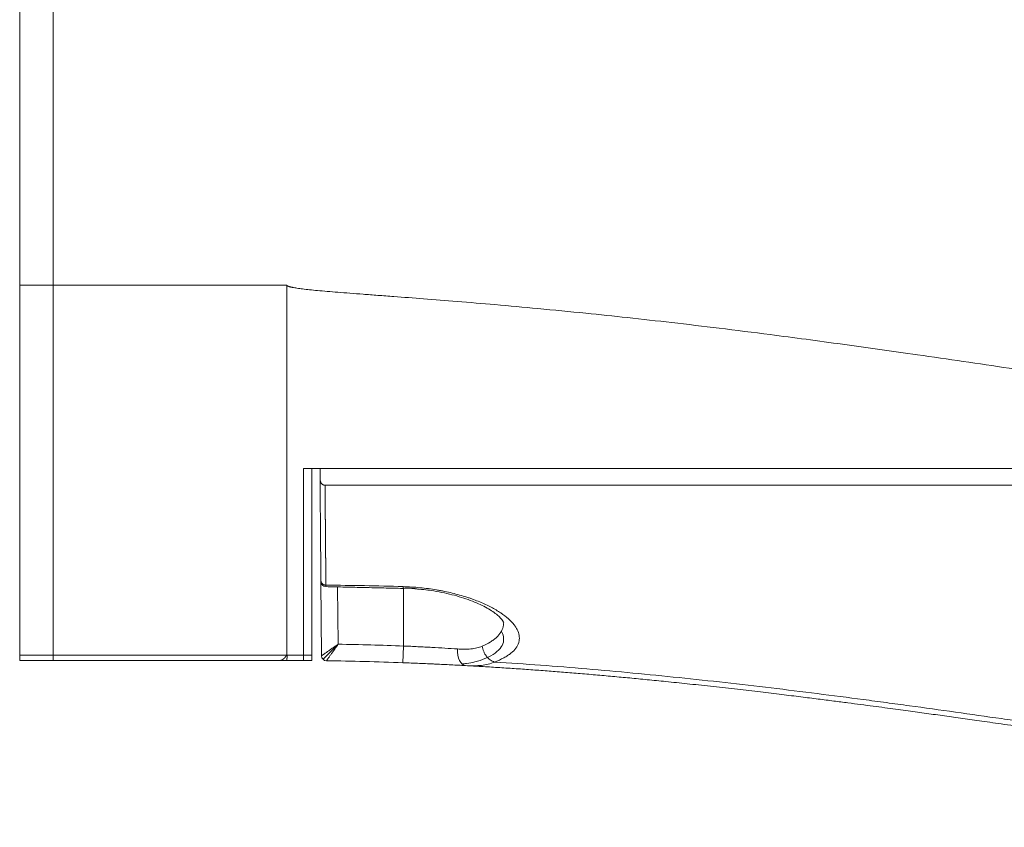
# Model space of a CAD drawing. Header units: millimetres. Extents: x 809 to 6054, y -5716 to -1261.
# Tile 62 of 94: x 5568 to 5578, y -5597 to -5589. Entities that reach past the tile are written whole.
import ezdxf

# ---------------------------------------------------------------- set-up
doc = ezdxf.new("R2010")
doc.units = ezdxf.units.MM
doc.header["$LTSCALE"] = 0.3175
doc.layers.add('1轮廓实线层', color=7, linetype='Continuous', lineweight=18)

# ---------------------------------------------------------------- blocks, each defined once
blk = doc.blocks.new('MR07S-930')
at = {"layer": '1轮廓实线层'}
for p, q in [((6772.26, -5782.736), (6772.26, -5765.114)), ((6774.26, -5782.736), (6774.26, -5765.114)), ((6772.26, -5782.736), (6774.26, -5782.736)), ((6774.26, -5782.736), (6788.26, -5782.736)), ((6790.26, -5793.736), (6790.26, -5794.416)), ((6790.349, -5804.955), (6790.31, -5800.505)), ((6790.349, -5804.955), (6790.31, -5800.505)), ((6791.313, -5800.829), (6791.343, -5804.262)), ((6795.23, -5800.889), (6795.232, -5800.809)), ((6795.26, -5804.369), (6795.26, -5800.904)), ((6790.437, -5805.164), (6791.343, -5804.262)), ((6795.223, -5805.368), (6795.26, -5804.369)), ((6772.26, -5805.236), (6772.26, -5804.921)), ((6772.26, -5804.921), (6774.26, -5804.921)), ((6772.26, -5805.236), (6774.26, -5805.236)), ((6781.234, -5805.236), (6787.839, -5805.236)), ((6789.76, -5804.924), (6789.26, -5804.924)), ((6789.76, -5805.239), (6789.26, -5805.239)), ((6789.76, -5804.924), (6789.76, -5805.239))]:
    blk.add_line(p, q, dxfattribs=at)
for centre, start, end in [((6790.61, -5800.502), 180.5, 269.60727), ((6790.649, -5804.952), 180.50007, 269.23684)]:
    blk.add_arc(centre, 0.3, start, end, dxfattribs=at)
blk.add_ellipse((6799.03, -5804.543), major_axis=(-0.055, -0.998), ratio=0.537996, start_param=4.741982, end_param=6.283185, dxfattribs=at)
for points, degree, knots in [([(6772.26, -5804.921), (6772.26, -5803.557), (6772.26, -5802.26), (6772.26, -5800.891), (6772.26, -5799.567), (6772.26, -5798.151), (6772.26, -5796.749), (6772.26, -5795.247), (6772.26, -5793.711), (6772.26, -5792.394), (6772.26, -5791.01), (6772.26, -5789.805), (6772.26, -5788.515), (6772.26, -5787.272), (6772.26, -5785.906), (6772.26, -5784.432), (6772.26, -5782.736)], 2, [0, 0, 0, 0.125, 0.125, 0.25, 0.25, 0.375, 0.375, 0.5, 0.5, 0.625, 0.625, 0.75, 0.75, 0.875, 0.875, 1, 1, 1]), ([(6788.26, -5804.921), (6788.26, -5804.894), (6788.26, -5804.84), (6788.26, -5804.758), (6788.26, -5804.677), (6788.26, -5804.596), (6788.26, -5804.515), (6788.26, -5804.434), (6788.26, -5804.353), (6788.26, -5804.272), (6788.26, -5804.191), (6788.26, -5804.111), (6788.26, -5804.03), (6788.26, -5803.949), (6788.26, -5803.868), (6788.26, -5803.788), (6788.26, -5803.707), (6788.26, -5803.626), (6788.26, -5803.546), (6788.26, -5803.465), (6788.26, -5803.385), (6788.26, -5803.304), (6788.26, -5803.224), (6788.26, -5803.143), (6788.26, -5803.063), (6788.26, -5802.983), (6788.26, -5802.902), (6788.26, -5802.822), (6788.26, -5802.742), (6788.26, -5802.662), (6788.26, -5802.581), (6788.26, -5802.501), (6788.26, -5802.421), (6788.26, -5802.341), (6788.26, -5802.261), (6788.26, -5802.181), (6788.26, -5802.101), (6788.26, -5802.021), (6788.26, -5801.941), (6788.26, -5801.861), (6788.26, -5801.781), (6788.26, -5801.701), (6788.26, -5801.621), (6788.26, -5801.541), (6788.26, -5801.461), (6788.26, -5801.381), (6788.26, -5801.301), (6788.26, -5801.221), (6788.26, -5801.141), (6788.26, -5801.061), (6788.26, -5800.982), (6788.26, -5800.902), (6788.26, -5800.822), (6788.26, -5800.742), (6788.26, -5800.662), (6788.26, -5800.582), (6788.26, -5800.503), (6788.26, -5800.423), (6788.26, -5800.343), (6788.26, -5800.263), (6788.26, -5800.183), (6788.26, -5800.103), (6788.26, -5800.024), (6788.26, -5799.944), (6788.26, -5799.864), (6788.26, -5799.784), (6788.26, -5799.704), (6788.26, -5799.624), (6788.26, -5799.545), (6788.26, -5799.465), (6788.26, -5799.385), (6788.26, -5799.305), (6788.26, -5799.225), (6788.26, -5799.145), (6788.26, -5799.065), (6788.26, -5798.985), (6788.26, -5798.905), (6788.26, -5798.825), (6788.26, -5798.745), (6788.26, -5798.665), (6788.26, -5798.585), (6788.26, -5798.505), (6788.26, -5798.425), (6788.26, -5798.345), (6788.26, -5798.265), (6788.26, -5798.184), (6788.26, -5798.104), (6788.26, -5798.024), (6788.26, -5797.944), (6788.26, -5797.863), (6788.26, -5797.783), (6788.26, -5797.702), (6788.26, -5797.622), (6788.26, -5797.542), (6788.26, -5797.461), (6788.26, -5797.38), (6788.26, -5797.3), (6788.26, -5797.219), (6788.26, -5797.139), (6788.26, -5797.058), (6788.26, -5796.977), (6788.26, -5796.896), (6788.26, -5796.815), (6788.26, -5796.734), (6788.26, -5796.653), (6788.26, -5796.572), (6788.26, -5796.491), (6788.26, -5796.41), (6788.26, -5796.329), (6788.26, -5796.247), (6788.26, -5796.166), (6788.26, -5796.085), (6788.26, -5796.003), (6788.26, -5795.922), (6788.26, -5795.84), (6788.26, -5795.758), (6788.26, -5795.677), (6788.26, -5795.595), (6788.26, -5795.513), (6788.26, -5795.431), (6788.26, -5795.349), (6788.26, -5795.267), (6788.26, -5795.184), (6788.26, -5795.102), (6788.26, -5795.02), (6788.26, -5794.937), (6788.26, -5794.855), (6788.26, -5794.772), (6788.26, -5794.689), (6788.26, -5794.606), (6788.26, -5794.524), (6788.26, -5794.441), (6788.26, -5794.357), (6788.26, -5794.272), (6788.26, -5794.185), (6788.26, -5794.095), (6788.26, -5794.006), (6788.26, -5793.915), (6788.26, -5793.825), (6788.26, -5793.735), (6788.26, -5793.644), (6788.26, -5793.553), (6788.26, -5793.461), (6788.26, -5793.37), (6788.26, -5793.278), (6788.26, -5793.186), (6788.26, -5793.094), (6788.26, -5793.001), (6788.26, -5792.908), (6788.26, -5792.815), (6788.26, -5792.721), (6788.26, -5792.628), (6788.26, -5792.534), (6788.26, -5792.439), (6788.26, -5792.345), (6788.26, -5792.25), (6788.26, -5792.154), (6788.26, -5792.059), (6788.26, -5791.963), (6788.26, -5791.867), (6788.26, -5791.771), (6788.26, -5791.674), (6788.26, -5791.577), (6788.26, -5791.479), (6788.26, -5791.382), (6788.26, -5791.284), (6788.26, -5791.185), (6788.26, -5791.087), (6788.26, -5790.988), (6788.26, -5790.888), (6788.26, -5790.789), (6788.26, -5790.689), (6788.26, -5790.588), (6788.26, -5790.488), (6788.26, -5790.387), (6788.26, -5790.285), (6788.26, -5790.183), (6788.26, -5790.081), (6788.26, -5789.979), (6788.26, -5789.876), (6788.26, -5789.773), (6788.26, -5789.669), (6788.26, -5789.565), (6788.26, -5789.461), (6788.26, -5789.356), (6788.26, -5789.251), (6788.26, -5789.145), (6788.26, -5789.039), (6788.26, -5788.933), (6788.26, -5788.826), (6788.26, -5788.719), (6788.26, -5788.611), (6788.26, -5788.503), (6788.26, -5788.395), (6788.26, -5788.286), (6788.26, -5788.177), (6788.26, -5788.067), (6788.26, -5787.957), (6788.26, -5787.846), (6788.26, -5787.735), (6788.26, -5787.624), (6788.26, -5787.512), (6788.26, -5787.399), (6788.26, -5787.287), (6788.26, -5787.173), (6788.26, -5787.059), (6788.26, -5786.945), (6788.26, -5786.83), (6788.26, -5786.715), (6788.26, -5786.599), (6788.26, -5786.483), (6788.26, -5786.366), (6788.26, -5786.249), (6788.26, -5786.131), (6788.26, -5786.012), (6788.26, -5785.894), (6788.26, -5785.774), (6788.26, -5785.654), (6788.26, -5785.534), (6788.26, -5785.413), (6788.26, -5785.291), (6788.26, -5785.169), (6788.26, -5785.046), (6788.26, -5784.923), (6788.26, -5784.799), (6788.26, -5784.675), (6788.26, -5784.55), (6788.26, -5784.424), (6788.26, -5784.298), (6788.26, -5784.171), (6788.26, -5784.044), (6788.26, -5783.916), (6788.26, -5783.787), (6788.26, -5783.658), (6788.26, -5783.528), (6788.26, -5783.398), (6788.26, -5783.267), (6788.26, -5783.135), (6788.26, -5783.003), (6788.26, -5782.869), (6788.26, -5782.78), (6788.26, -5782.736)], 3, [0, 0, 0, 0, 0.006506, 0.012988, 0.019445, 0.025878, 0.032287, 0.038671, 0.045031, 0.051366, 0.057677, 0.063963, 0.070225, 0.076462, 0.082674, 0.088863, 0.095026, 0.101165, 0.10728, 0.11337, 0.119435, 0.125476, 0.131492, 0.137484, 0.143451, 0.149393, 0.155311, 0.161205, 0.167074, 0.172918, 0.178738, 0.184533, 0.190303, 0.196049, 0.20177, 0.207467, 0.21314, 0.218787, 0.224411, 0.230009, 0.235584, 0.241133, 0.246658, 0.252159, 0.257635, 0.263087, 0.268515, 0.273918, 0.279296, 0.28465, 0.28998, 0.295285, 0.300566, 0.305823, 0.311055, 0.316264, 0.321448, 0.326607, 0.331743, 0.336854, 0.341941, 0.347004, 0.352043, 0.357058, 0.362049, 0.367015, 0.371958, 0.376877, 0.381772, 0.386643, 0.39149, 0.396314, 0.401114, 0.40589, 0.410642, 0.415371, 0.420076, 0.424757, 0.429415, 0.43405, 0.438661, 0.443249, 0.447813, 0.452355, 0.456873, 0.461368, 0.465839, 0.470288, 0.474714, 0.479117, 0.483497, 0.487854, 0.492188, 0.4965, 0.500789, 0.505056, 0.5093, 0.513522, 0.517721, 0.521899, 0.526054, 0.530186, 0.534297, 0.538386, 0.542453, 0.546499, 0.550522, 0.554524, 0.558505, 0.562464, 0.566402, 0.570318, 0.574214, 0.578088, 0.581941, 0.585774, 0.589585, 0.593376, 0.597147, 0.600897, 0.604627, 0.608336, 0.612026, 0.615695, 0.619345, 0.622975, 0.626585, 0.630176, 0.633747, 0.637299, 0.640832, 0.644346, 0.647842, 0.651318, 0.655024, 0.658714, 0.662388, 0.666046, 0.669688, 0.673315, 0.676926, 0.680522, 0.684103, 0.687668, 0.691218, 0.694754, 0.698274, 0.70178, 0.705271, 0.708747, 0.71221, 0.715658, 0.719092, 0.722512, 0.725919, 0.729312, 0.732692, 0.736058, 0.739412, 0.742753, 0.746082, 0.749398, 0.752702, 0.755994, 0.759275, 0.762544, 0.765802, 0.76905, 0.772286, 0.775512, 0.778728, 0.781934, 0.785131, 0.788318, 0.791497, 0.794667, 0.797828, 0.800981, 0.804127, 0.807265, 0.810396, 0.81352, 0.816638, 0.81975, 0.822856, 0.825957, 0.829052, 0.832144, 0.83523, 0.838313, 0.841393, 0.844469, 0.847543, 0.850614, 0.853683, 0.856751, 0.859817, 0.862883, 0.865949, 0.869015, 0.872081, 0.875148, 0.878216, 0.881286, 0.884359, 0.887434, 0.890512, 0.893593, 0.896678, 0.899768, 0.902863, 0.905962, 0.909068, 0.912179, 0.915297, 0.918421, 0.921553, 0.924693, 0.927841, 0.930998, 0.934163, 0.937338, 0.940523, 0.943718, 0.946924, 0.950141, 0.95337, 0.95661, 0.959863, 0.963129, 0.966407, 0.9697, 0.973006, 0.976326, 0.979661, 0.983011, 0.986376, 0.989758, 0.993155, 0.996569, 1, 1, 1, 1]), ([(6890.26, -5792.736), (6890.26, -5792.737), (6890.259, -5792.741), (6890.258, -5792.745), (6890.257, -5792.75), (6890.255, -5792.755), (6890.254, -5792.759), (6890.252, -5792.764), (6890.249, -5792.768), (6890.247, -5792.773), (6890.244, -5792.777), (6890.241, -5792.781), (6890.238, -5792.786), (6890.235, -5792.79), (6890.231, -5792.794), (6890.221, -5792.804), (6890.201, -5792.821), (6890.167, -5792.842), (6890.125, -5792.863), (6890.075, -5792.884), (6890.016, -5792.906), (6889.926, -5792.935), (6889.797, -5792.969), (6889.623, -5793.007), (6889.421, -5793.045), (6889.19, -5793.083), (6888.931, -5793.119), (6888.644, -5793.154), (6888.216, -5793.201), (6887.623, -5793.253), (6886.838, -5793.307), (6885.945, -5793.353), (6884.94, -5793.389), (6883.815, -5793.413), (6882.561, -5793.423), (6881.058, -5793.415), (6879.282, -5793.381), (6877.204, -5793.309), (6874.894, -5793.195), (6872.603, -5793.048), (6870.373, -5792.878), (6868.258, -5792.696), (6866.038, -5792.483), (6863.725, -5792.241), (6861.329, -5791.97), (6858.861, -5791.672), (6856.444, -5791.363), (6854.084, -5791.049), (6851.787, -5790.732), (6849.433, -5790.397), (6847.03, -5790.048), (6844.598, -5789.688), (6842.122, -5789.317), (6839.58, -5788.933), (6836.953, -5788.534), (6834.264, -5788.127), (6831.539, -5787.718), (6828.799, -5787.312), (6826.215, -5786.937), (6823.803, -5786.594), (6821.579, -5786.285), (6819.391, -5785.989), (6816.927, -5785.666), (6814.245, -5785.329), (6811.394, -5784.99), (6808.733, -5784.692), (6806.057, -5784.41), (6803.412, -5784.151), (6800.837, -5783.918), (6798.552, -5783.725), (6796.532, -5783.565), (6794.95, -5783.445), (6793.746, -5783.355), (6792.865, -5783.29), (6792.065, -5783.229), (6791.344, -5783.172), (6790.702, -5783.119), (6790.137, -5783.069), (6789.649, -5783.02), (6789.236, -5782.974), (6788.898, -5782.928), (6788.68, -5782.892), (6788.56, -5782.867), (6788.512, -5782.856), (6788.468, -5782.845), (6788.429, -5782.834), (6788.393, -5782.823), (6788.362, -5782.813), (6788.334, -5782.802), (6788.315, -5782.793), (6788.302, -5782.786), (6788.294, -5782.781), (6788.287, -5782.775), (6788.281, -5782.77), (6788.275, -5782.764), (6788.27, -5782.757), (6788.266, -5782.751), (6788.263, -5782.743), (6788.261, -5782.738), (6788.26, -5782.736)], 3, [0, 0, 0, 0, 0.000047, 0.000094, 0.000142, 0.000189, 0.000236, 0.000284, 0.000332, 0.000381, 0.000431, 0.000481, 0.000533, 0.000585, 0.000638, 0.000693, 0.001012, 0.001397, 0.001854, 0.002385, 0.002993, 0.003679, 0.005149, 0.006881, 0.008881, 0.01115, 0.013693, 0.016513, 0.019612, 0.026246, 0.03389, 0.042571, 0.052336, 0.063255, 0.07542, 0.088939, 0.107127, 0.127258, 0.149634, 0.174619, 0.194275, 0.2149, 0.236576, 0.259387, 0.28276, 0.30695, 0.331943, 0.353892, 0.376447, 0.399605, 0.423304, 0.447306, 0.471353, 0.49638, 0.522349, 0.548913, 0.575759, 0.602752, 0.629775, 0.651968, 0.673832, 0.695309, 0.716421, 0.746363, 0.774198, 0.800195, 0.824531, 0.852717, 0.877763, 0.899988, 0.919633, 0.936893, 0.946293, 0.954881, 0.96268, 0.969707, 0.975972, 0.981486, 0.986258, 0.990298, 0.993614, 0.996215, 0.99673, 0.997206, 0.997644, 0.998043, 0.998404, 0.998727, 0.999014, 0.999264, 0.999355, 0.999443, 0.999528, 0.999609, 0.999689, 0.999767, 0.999845, 0.999922, 1, 1, 1, 1]), ([(6789.26, -5793.736), (6789.26, -5794.449), (6789.26, -5795.093), (6789.26, -5796.297), (6789.26, -5796.856), (6789.26, -5798.442), (6789.26, -5799.383), (6789.26, -5800.702), (6789.26, -5801.125), (6789.26, -5801.943), (6789.26, -5802.339), (6789.26, -5803.495), (6789.26, -5804.223), (6789.26, -5804.924)], 3, [0, 0, 0, 0, 0.125, 0.125, 0.25, 0.25, 0.5, 0.5, 0.625, 0.625, 0.75, 0.75, 1, 1, 1, 1]), ([(6789.76, -5793.736), (6789.76, -5795.58), (6789.76, -5797.385), (6789.76, -5798.143), (6789.76, -5798.891), (6789.76, -5799.564), (6789.76, -5800.262), (6789.76, -5802.5), (6789.76, -5804.924)], 2, [0, 0, 0, 0.25, 0.25, 0.375, 0.375, 0.5, 0.5, 1, 1, 1]), ([(6890.259, -5793.736), (6889.211, -5793.736), (6888.163, -5793.736), (6886.067, -5793.736), (6885.019, -5793.736), (6881.874, -5793.736), (6879.778, -5793.736), (6875.585, -5793.736), (6873.488, -5793.736), (6869.295, -5793.736), (6867.198, -5793.736), (6864.053, -5793.736), (6863.004, -5793.736), (6860.908, -5793.736), (6859.859, -5793.736), (6856.715, -5793.736), (6854.62, -5793.736), (6851.477, -5793.736), (6850.43, -5793.736), (6848.336, -5793.736), (6847.289, -5793.736), (6844.149, -5793.736), (6842.056, -5793.736), (6838.918, -5793.736), (6837.872, -5793.736), (6835.78, -5793.736), (6834.735, -5793.736), (6832.644, -5793.736), (6831.599, -5793.736), (6829.509, -5793.736), (6828.464, -5793.736), (6826.374, -5793.736), (6825.329, -5793.736), (6823.24, -5793.736), (6822.195, -5793.736), (6819.061, -5793.736), (6816.973, -5793.736), (6812.794, -5793.736), (6810.705, -5793.736), (6806.524, -5793.736), (6804.433, -5793.736), (6800.247, -5793.736), (6798.153, -5793.736), (6795.008, -5793.736), (6793.959, -5793.736), (6791.86, -5793.736), (6790.811, -5793.736), (6789.76, -5793.736)], 3, [0, 0, 0, 0, 0.03125, 0.03125, 0.0625, 0.0625, 0.125, 0.125, 0.1875, 0.1875, 0.25, 0.25, 0.28125, 0.28125, 0.3125, 0.3125, 0.375, 0.375, 0.40625, 0.40625, 0.4375, 0.4375, 0.5, 0.5, 0.53125, 0.53125, 0.5625, 0.5625, 0.59375, 0.59375, 0.625, 0.625, 0.65625, 0.65625, 0.6875, 0.6875, 0.75, 0.75, 0.8125, 0.8125, 0.875, 0.875, 0.9375, 0.9375, 0.96875, 0.96875, 1, 1, 1, 1]), ([(6790.26, -5793.736), (6790.409, -5793.736), (6793.978, -5793.736), (6797.666, -5793.736), (6800.623, -5793.736), (6803.923, -5793.736), (6806.718, -5793.736), (6810.04, -5793.736), (6812.538, -5793.736), (6815.999, -5793.736), (6817.113, -5793.736), (6818.841, -5793.736), (6821.391, -5793.736), (6821.653, -5793.736), (6825.252, -5793.736), (6827.807, -5793.736), (6831.523, -5793.736), (6834.766, -5793.736), (6840.191, -5793.736), (6845.305, -5793.736), (6851.343, -5793.736), (6857.633, -5793.736), (6862.614, -5793.736), (6868.083, -5793.736), (6872.732, -5793.736), (6878.01, -5793.736), (6883.871, -5793.736), (6890.257, -5793.736)], 2, [0, 0, 0, 0.00271, 0.06504, 0.06504, 0.127371, 0.127371, 0.189702, 0.189702, 0.252032, 0.252032, 0.283198, 0.283198, 0.314363, 0.314363, 0.376694, 0.376694, 0.439024, 0.439024, 0.501355, 0.501355, 0.626016, 0.626016, 0.750677, 0.750677, 0.875339, 0.875339, 1, 1, 1]), ([(6790.26, -5794.416), (6790.26, -5794.473), (6790.26, -5794.529), (6790.26, -5794.611), (6790.26, -5794.639), (6790.26, -5794.678), (6790.26, -5794.691), (6790.26, -5794.71), (6790.26, -5794.716), (6790.26, -5794.725), (6790.26, -5794.727), (6790.26, -5794.731), (6790.26, -5794.733), (6790.26, -5794.734), (6790.26, -5794.735), (6790.26, -5794.735), (6790.26, -5794.736), (6790.26, -5794.736)], 3, [0, 0, 0, 0, 0.500371, 0.500371, 0.750556, 0.750556, 0.875649, 0.875649, 0.938195, 0.938195, 0.969468, 0.969468, 0.985105, 0.985105, 0.992923, 0.992923, 1, 1, 1, 1]), ([(6790.557, -5794.736), (6790.537, -5794.736), (6790.518, -5794.733), (6790.489, -5794.726), (6790.479, -5794.723), (6790.46, -5794.716), (6790.442, -5794.708), (6790.425, -5794.698), (6790.409, -5794.687), (6790.401, -5794.681), (6790.377, -5794.662), (6790.363, -5794.648), (6790.338, -5794.618), (6790.326, -5794.601), (6790.306, -5794.567), (6790.297, -5794.549), (6790.286, -5794.522), (6790.282, -5794.512), (6790.276, -5794.493), (6790.273, -5794.484), (6790.266, -5794.455), (6790.262, -5794.436), (6790.26, -5794.416)], 3, [0, 0, 0, 0, 0.125, 0.125, 0.1875, 0.1875, 0.25, 0.3125, 0.3125, 0.375, 0.375, 0.5, 0.5, 0.625, 0.625, 0.75, 0.75, 0.8125, 0.8125, 0.875, 0.875, 1, 1, 1, 1]), ([(6790.26, -5794.736), (6790.26, -5794.745), (6790.262, -5794.953), (6790.265, -5795.368), (6790.271, -5795.982), (6790.276, -5796.631), (6790.282, -5797.321), (6790.289, -5798.059), (6790.296, -5798.855), (6790.303, -5799.663), (6790.308, -5800.194), (6790.31, -5800.449)], 3, [0, 0, 0, 0, 0.003954, 0.087948, 0.180421, 0.283082, 0.397651, 0.526325, 0.672434, 0.839723, 1, 1, 1, 1]), ([(6790.557, -5794.736), (6790.557, -5794.754), (6790.558, -5794.789), (6790.558, -5794.841), (6790.559, -5794.894), (6790.559, -5794.947), (6790.559, -5794.999), (6790.56, -5795.052), (6790.56, -5795.104), (6790.561, -5795.156), (6790.561, -5795.208), (6790.562, -5795.26), (6790.562, -5795.312), (6790.563, -5795.364), (6790.563, -5795.416), (6790.563, -5795.468), (6790.564, -5795.52), (6790.564, -5795.571), (6790.565, -5795.623), (6790.565, -5795.674), (6790.566, -5795.726), (6790.566, -5795.777), (6790.566, -5795.828), (6790.567, -5795.879), (6790.567, -5795.93), (6790.568, -5795.981), (6790.568, -5796.032), (6790.568, -5796.083), (6790.569, -5796.134), (6790.569, -5796.185), (6790.57, -5796.235), (6790.57, -5796.286), (6790.571, -5796.337), (6790.571, -5796.387), (6790.571, -5796.437), (6790.572, -5796.488), (6790.572, -5796.538), (6790.573, -5796.588), (6790.573, -5796.638), (6790.574, -5796.688), (6790.574, -5796.738), (6790.574, -5796.788), (6790.575, -5796.838), (6790.575, -5796.888), (6790.576, -5796.937), (6790.576, -5796.987), (6790.576, -5797.037), (6790.577, -5797.086), (6790.577, -5797.135), (6790.578, -5797.185), (6790.578, -5797.234), (6790.579, -5797.283), (6790.579, -5797.333), (6790.579, -5797.382), (6790.58, -5797.431), (6790.58, -5797.48), (6790.581, -5797.529), (6790.581, -5797.578), (6790.581, -5797.626), (6790.582, -5797.675), (6790.582, -5797.724), (6790.583, -5797.773), (6790.583, -5797.821), (6790.584, -5797.87), (6790.584, -5797.918), (6790.584, -5797.967), (6790.585, -5798.015), (6790.585, -5798.063), (6790.586, -5798.112), (6790.586, -5798.16), (6790.586, -5798.208), (6790.587, -5798.256), (6790.587, -5798.304), (6790.588, -5798.352), (6790.588, -5798.4), (6790.588, -5798.448), (6790.589, -5798.496), (6790.589, -5798.544), (6790.59, -5798.591), (6790.59, -5798.639), (6790.59, -5798.687), (6790.591, -5798.734), (6790.591, -5798.782), (6790.592, -5798.829), (6790.592, -5798.877), (6790.592, -5798.924), (6790.593, -5798.972), (6790.593, -5799.019), (6790.594, -5799.066), (6790.594, -5799.113), (6790.595, -5799.161), (6790.595, -5799.208), (6790.595, -5799.255), (6790.596, -5799.302), (6790.596, -5799.349), (6790.597, -5799.396), (6790.597, -5799.443), (6790.597, -5799.49), (6790.598, -5799.537), (6790.598, -5799.583), (6790.599, -5799.63), (6790.599, -5799.677), (6790.599, -5799.724), (6790.6, -5799.77), (6790.6, -5799.817), (6790.601, -5799.863), (6790.601, -5799.91), (6790.601, -5799.956), (6790.602, -5800.003), (6790.602, -5800.049), (6790.603, -5800.096), (6790.603, -5800.142), (6790.603, -5800.189), (6790.604, -5800.235), (6790.604, -5800.281), (6790.604, -5800.327), (6790.605, -5800.374), (6790.605, -5800.42), (6790.606, -5800.466), (6790.606, -5800.512), (6790.606, -5800.558), (6790.607, -5800.604), (6790.607, -5800.65), (6790.608, -5800.689), (6790.608, -5800.714), (6790.608, -5800.722)], 3, [0, 0, 0, 0, 0.007038, 0.014094, 0.021169, 0.028262, 0.035374, 0.042504, 0.049652, 0.056819, 0.064005, 0.071208, 0.078431, 0.085671, 0.092931, 0.100209, 0.107505, 0.11482, 0.122153, 0.129505, 0.136875, 0.144264, 0.151671, 0.159097, 0.166541, 0.174003, 0.181484, 0.188984, 0.196502, 0.204038, 0.211593, 0.219166, 0.226757, 0.234366, 0.241994, 0.249641, 0.257305, 0.264988, 0.27269, 0.280409, 0.288148, 0.295904, 0.303679, 0.311473, 0.319285, 0.327115, 0.334964, 0.342832, 0.350717, 0.358621, 0.366544, 0.374485, 0.382445, 0.390422, 0.398419, 0.406433, 0.414467, 0.422518, 0.430588, 0.438676, 0.446783, 0.454908, 0.463052, 0.471214, 0.479394, 0.487593, 0.495811, 0.504046, 0.512301, 0.520573, 0.528865, 0.537174, 0.545502, 0.553849, 0.562214, 0.570597, 0.578999, 0.587419, 0.595858, 0.604315, 0.612791, 0.621285, 0.629797, 0.638328, 0.646877, 0.655444, 0.66403, 0.672635, 0.681258, 0.689899, 0.698559, 0.707237, 0.715934, 0.724649, 0.733382, 0.742134, 0.750905, 0.759694, 0.768501, 0.777326, 0.78617, 0.795033, 0.803914, 0.812813, 0.821731, 0.830667, 0.839621, 0.848594, 0.857585, 0.866595, 0.875623, 0.88467, 0.893735, 0.902818, 0.91192, 0.921041, 0.93018, 0.939337, 0.948513, 0.957707, 0.96692, 0.976151, 0.985401, 0.994669, 1, 1, 1, 1]), ([(6790.557, -5794.736), (6793.978, -5794.736), (6797.666, -5794.736), (6800.623, -5794.736), (6803.923, -5794.736), (6806.718, -5794.736), (6810.04, -5794.736), (6812.538, -5794.736), (6815.999, -5794.736), (6817.113, -5794.736), (6818.841, -5794.736), (6821.391, -5794.736), (6821.653, -5794.736), (6825.252, -5794.736), (6827.807, -5794.736), (6831.523, -5794.736), (6834.766, -5794.736), (6840.191, -5794.736), (6845.305, -5794.736), (6851.343, -5794.736), (6857.633, -5794.736), (6862.614, -5794.736), (6868.083, -5794.736), (6872.732, -5794.736), (6878.01, -5794.736), (6883.871, -5794.736), (6890.257, -5794.736)], 2, [0, 0, 0, 0.0625, 0.0625, 0.125, 0.125, 0.1875, 0.1875, 0.25, 0.25, 0.28125, 0.28125, 0.3125, 0.3125, 0.375, 0.375, 0.4375, 0.4375, 0.5, 0.5, 0.625, 0.625, 0.75, 0.75, 0.875, 0.875, 1, 1, 1]), ([(6790.31, -5800.505), (6790.31, -5800.504), (6790.31, -5800.5), (6790.31, -5800.486), (6790.31, -5800.48), (6790.31, -5800.466), (6790.31, -5800.458), (6790.31, -5800.449)], 3, [0, 0, 0, 0, 0.490065, 0.490065, 0.745032, 0.745032, 1, 1, 1, 1]), ([(6790.31, -5800.449), (6790.31, -5800.465), (6790.312, -5800.482), (6790.319, -5800.515), (6790.324, -5800.533), (6790.339, -5800.566), (6790.348, -5800.583), (6790.37, -5800.614), (6790.383, -5800.628), (6790.412, -5800.655), (6790.428, -5800.667), (6790.462, -5800.688), (6790.48, -5800.696), (6790.517, -5800.709), (6790.535, -5800.714), (6790.572, -5800.721), (6790.59, -5800.722), (6790.608, -5800.722)], 3, [0, 0, 0, 0, 0.125, 0.125, 0.25, 0.25, 0.375, 0.375, 0.5, 0.5, 0.625, 0.625, 0.75, 0.75, 0.875, 0.875, 1, 1, 1, 1]), ([(6790.608, -5800.722), (6790.608, -5800.729), (6790.608, -5800.735), (6790.608, -5800.747), (6790.608, -5800.752), (6790.608, -5800.767), (6790.608, -5800.775), (6790.608, -5800.795), (6790.608, -5800.802), (6790.608, -5800.802)], 3, [0, 0, 0, 0, 0.125774, 0.125774, 0.251549, 0.251549, 0.503098, 0.503098, 1, 1, 1, 1]), ([(6795.232, -5800.809), (6795.404, -5800.814), (6795.575, -5800.822), (6795.915, -5800.844), (6796.252, -5800.872), (6796.749, -5800.929), (6797.076, -5800.979), (6797.279, -5801.013), (6797.319, -5801.02), (6797.4, -5801.034), (6797.44, -5801.041), (6797.56, -5801.064), (6797.64, -5801.079), (6797.875, -5801.128), (6798.028, -5801.162), (6798.479, -5801.271), (6798.767, -5801.352), (6799.112, -5801.463), (6799.18, -5801.486), (6799.281, -5801.52), (6799.314, -5801.532), (6799.381, -5801.556), (6799.546, -5801.615), (6799.703, -5801.676), (6800.069, -5801.827), (6800.295, -5801.933), (6800.61, -5802.098), (6800.71, -5802.154), (6800.855, -5802.239), (6800.902, -5802.268), (6800.994, -5802.326), (6801.039, -5802.355), (6801.255, -5802.5), (6801.408, -5802.619), (6801.676, -5802.857), (6801.79, -5802.978), (6801.909, -5803.13), (6801.931, -5803.161), (6801.973, -5803.222), (6801.993, -5803.252), (6802.048, -5803.343), (6802.079, -5803.404), (6802.157, -5803.583), (6802.188, -5803.702), (6802.202, -5803.877), (6802.202, -5803.936), (6802.193, -5804.022), (6802.188, -5804.051), (6802.176, -5804.109), (6802.169, -5804.137), (6802.126, -5804.279), (6802.071, -5804.388), (6801.916, -5804.599), (6801.817, -5804.7), (6801.665, -5804.823), (6801.633, -5804.847), (6801.567, -5804.895), (6801.532, -5804.919), (6801.424, -5804.99), (6801.347, -5805.035), (6801.101, -5805.168), (6800.916, -5805.251), (6800.709, -5805.328)], 3, [0, 0, 0, 0, 0.03125, 0.03125, 0.0625, 0.09375, 0.125, 0.125, 0.132812, 0.132812, 0.140625, 0.140625, 0.15625, 0.15625, 0.1875, 0.1875, 0.25, 0.25, 0.265625, 0.265625, 0.273437, 0.273437, 0.28125, 0.3125, 0.3125, 0.375, 0.375, 0.40625, 0.40625, 0.421875, 0.421875, 0.4375, 0.4375, 0.5, 0.5, 0.5625, 0.5625, 0.578125, 0.578125, 0.59375, 0.59375, 0.625, 0.625, 0.6875, 0.6875, 0.71875, 0.71875, 0.734375, 0.734375, 0.75, 0.75, 0.8125, 0.8125, 0.875, 0.875, 0.890625, 0.890625, 0.90625, 0.90625, 0.9375, 0.9375, 1, 1, 1, 1]), ([(6796.091, -5800.953), (6796.431, -5800.979), (6797.204, -5801.067), (6798.339, -5801.319), (6799.428, -5801.677), (6800.312, -5802.095), (6800.931, -5802.521), (6801.243, -5802.872), (6801.256, -5802.966), (6801.26, -5802.966), (6801.261, -5802.966)], 3, [0, 0, 0, 0, 0.106956, 0.251663, 0.397972, 0.547932, 0.698495, 0.847099, 0.988981, 1, 1, 1, 1]), ([(6799.978, -5804.382), (6800.156, -5804.305), (6800.316, -5804.222), (6800.528, -5804.089), (6800.595, -5804.044), (6800.688, -5803.974), (6800.718, -5803.95), (6800.775, -5803.902), (6800.802, -5803.878), (6800.932, -5803.756), (6801.017, -5803.654), (6801.149, -5803.444), (6801.197, -5803.336), (6801.234, -5803.195), (6801.24, -5803.167), (6801.25, -5803.11), (6801.253, -5803.081), (6801.258, -5803.026), (6801.259, -5803), (6801.26, -5802.973)], 3, [0, 0, 0, 0, 0.211416, 0.211416, 0.317124, 0.317124, 0.369979, 0.369979, 0.422833, 0.422833, 0.634249, 0.634249, 0.845665, 0.845665, 0.898519, 0.898519, 0.951373, 0.951373, 1, 1, 1, 1]), ([(6801.121, -5803.486), (6801.125, -5803.493), (6801.129, -5803.499), (6801.21, -5803.648), (6801.253, -5803.791), (6801.265, -5804.066), (6801.235, -5804.2), (6801.102, -5804.46), (6800.997, -5804.586), (6800.72, -5804.821), (6800.547, -5804.93), (6800.271, -5805.065), (6800.202, -5805.096), (6800.129, -5805.126)], 3, [0, 0, 0, 0, 0.01091, 0.01091, 0.240189, 0.240189, 0.469467, 0.469467, 0.698746, 0.698746, 0.928025, 0.928025, 1, 1, 1, 1]), ([(6790.349, -5804.955), (6790.349, -5804.955), (6790.357, -5804.949), (6790.376, -5804.936), (6790.381, -5804.933), (6790.39, -5804.926), (6790.395, -5804.922), (6790.412, -5804.911), (6790.425, -5804.902), (6790.447, -5804.886), (6790.454, -5804.881), (6790.47, -5804.87), (6790.479, -5804.864), (6790.505, -5804.846), (6790.524, -5804.833), (6790.583, -5804.792), (6790.627, -5804.761), (6790.699, -5804.711), (6790.723, -5804.694), (6790.774, -5804.659), (6790.799, -5804.641), (6790.878, -5804.586), (6790.933, -5804.548), (6791.004, -5804.498), (6791.019, -5804.488), (6791.048, -5804.468), (6791.091, -5804.438), (6791.135, -5804.407), (6791.194, -5804.366), (6791.224, -5804.345), (6791.268, -5804.314), (6791.283, -5804.304), (6791.306, -5804.288), (6791.313, -5804.283), (6791.328, -5804.273), (6791.336, -5804.268), (6791.343, -5804.262)], 3, [0, 0, 0, 0, 0.125, 0.125, 0.15625, 0.15625, 0.1875, 0.1875, 0.25, 0.25, 0.28125, 0.28125, 0.3125, 0.3125, 0.375, 0.375, 0.5, 0.5, 0.5625, 0.5625, 0.625, 0.625, 0.75, 0.75, 0.78125, 0.78125, 0.8125, 0.875, 0.875, 0.9375, 0.9375, 0.96875, 0.96875, 0.984375, 0.984375, 1, 1, 1, 1]), ([(6790.645, -5805.252), (6790.645, -5805.252), (6790.651, -5805.244), (6790.664, -5805.225), (6790.667, -5805.221), (6790.674, -5805.211), (6790.677, -5805.206), (6790.689, -5805.189), (6790.698, -5805.176), (6790.714, -5805.155), (6790.719, -5805.147), (6790.73, -5805.131), (6790.736, -5805.123), (6790.754, -5805.097), (6790.767, -5805.078), (6790.809, -5805.019), (6790.84, -5804.975), (6790.89, -5804.904), (6790.908, -5804.879), (6790.943, -5804.829), (6790.961, -5804.803), (6791.016, -5804.725), (6791.055, -5804.67), (6791.105, -5804.599), (6791.115, -5804.585), (6791.135, -5804.556), (6791.166, -5804.513), (6791.197, -5804.469), (6791.238, -5804.411), (6791.259, -5804.381), (6791.291, -5804.337), (6791.301, -5804.322), (6791.317, -5804.3), (6791.322, -5804.292), (6791.333, -5804.277), (6791.338, -5804.27), (6791.343, -5804.262)], 3, [0, 0, 0, 0, 0.125, 0.125, 0.15625, 0.15625, 0.1875, 0.1875, 0.25, 0.25, 0.28125, 0.28125, 0.3125, 0.3125, 0.375, 0.375, 0.5, 0.5, 0.5625, 0.5625, 0.625, 0.625, 0.75, 0.75, 0.78125, 0.78125, 0.8125, 0.875, 0.875, 0.9375, 0.9375, 0.96875, 0.96875, 0.984375, 0.984375, 1, 1, 1, 1]), ([(6795.26, -5804.369), (6795.547, -5804.381), (6795.831, -5804.395), (6796.254, -5804.415), (6796.394, -5804.422), (6796.603, -5804.433), (6796.673, -5804.437), (6796.812, -5804.444), (6796.88, -5804.448), (6797.221, -5804.467), (6797.486, -5804.482), (6798.001, -5804.512), (6798.25, -5804.528), (6798.491, -5804.543)], 3, [0, 0, 0, 0, 0.25, 0.25, 0.375, 0.375, 0.4375, 0.4375, 0.5, 0.5, 0.75, 0.75, 1, 1, 1, 1]), ([(6798.491, -5804.543), (6798.634, -5804.552), (6798.772, -5804.558), (6798.974, -5804.559), (6799.04, -5804.558), (6799.17, -5804.553), (6799.234, -5804.549), (6799.421, -5804.531), (6799.541, -5804.513), (6799.769, -5804.461), (6799.877, -5804.426), (6799.978, -5804.382)], 3, [0, 0, 0, 0, 0.25, 0.25, 0.375, 0.375, 0.5, 0.5, 0.75, 0.75, 1, 1, 1, 1]), ([(6799.978, -5804.382), (6799.985, -5804.436), (6799.997, -5804.49), (6800.026, -5804.597), (6800.044, -5804.649), (6800.087, -5804.751), (6800.112, -5804.801), (6800.167, -5804.895), (6800.197, -5804.941), (6800.263, -5805.025), (6800.298, -5805.065), (6800.373, -5805.138), (6800.412, -5805.171), (6800.494, -5805.23), (6800.536, -5805.255), (6800.622, -5805.298), (6800.665, -5805.315), (6800.71, -5805.328)], 3, [0, 0, 0, 0, 0.125, 0.125, 0.25, 0.25, 0.375, 0.375, 0.5, 0.5, 0.625, 0.625, 0.75, 0.75, 0.875, 0.875, 1, 1, 1, 1]), ([(6774.26, -5804.921), (6774.26, -5804.951), (6774.26, -5805.006), (6774.26, -5805.077), (6774.26, -5805.135), (6774.26, -5805.18), (6774.26, -5805.212), (6774.26, -5805.231), (6774.26, -5805.236), (6774.26, -5805.236)], 3, [0, 0, 0, 0, 0.143862, 0.287723, 0.431585, 0.575446, 0.719308, 0.863169, 1, 1, 1, 1]), ([(6788.256, -5804.921), (6788.253, -5804.925), (6788.248, -5804.933), (6788.24, -5804.945), (6788.232, -5804.956), (6788.224, -5804.967), (6788.216, -5804.978), (6788.208, -5804.989), (6788.2, -5804.999), (6788.192, -5805.009), (6788.184, -5805.019), (6788.177, -5805.029), (6788.169, -5805.038), (6788.161, -5805.047), (6788.154, -5805.056), (6788.146, -5805.065), (6788.138, -5805.073), (6788.131, -5805.081), (6788.123, -5805.089), (6788.115, -5805.097), (6788.108, -5805.104), (6788.1, -5805.112), (6788.093, -5805.119), (6788.086, -5805.125), (6788.078, -5805.132), (6788.071, -5805.138), (6788.063, -5805.144), (6788.056, -5805.15), (6788.049, -5805.156), (6788.042, -5805.161), (6788.034, -5805.167), (6788.027, -5805.172), (6788.02, -5805.176), (6788.013, -5805.181), (6788.006, -5805.185), (6787.999, -5805.19), (6787.992, -5805.194), (6787.985, -5805.197), (6787.978, -5805.201), (6787.971, -5805.204), (6787.964, -5805.208), (6787.957, -5805.211), (6787.95, -5805.213), (6787.944, -5805.216), (6787.937, -5805.219), (6787.93, -5805.221), (6787.923, -5805.223), (6787.917, -5805.225), (6787.91, -5805.227), (6787.904, -5805.228), (6787.897, -5805.23), (6787.89, -5805.231), (6787.884, -5805.232), (6787.877, -5805.233), (6787.871, -5805.234), (6787.865, -5805.235), (6787.858, -5805.235), (6787.852, -5805.236), (6787.846, -5805.236), (6787.842, -5805.236), (6787.839, -5805.236)], 3, [0, 0, 0, 0, 0.019364, 0.03866, 0.057888, 0.077048, 0.096138, 0.115159, 0.13411, 0.15299, 0.1718, 0.190539, 0.209206, 0.227801, 0.246324, 0.264773, 0.28315, 0.301453, 0.319683, 0.337838, 0.355918, 0.373924, 0.391854, 0.409708, 0.427487, 0.44519, 0.462816, 0.480365, 0.497837, 0.515232, 0.532549, 0.549789, 0.56695, 0.584033, 0.601037, 0.617962, 0.634808, 0.651575, 0.668262, 0.68487, 0.701397, 0.717844, 0.734211, 0.750498, 0.766703, 0.782828, 0.798872, 0.814834, 0.830716, 0.846515, 0.862233, 0.877869, 0.893424, 0.908896, 0.924286, 0.939594, 0.954819, 0.969962, 0.985022, 1, 1, 1, 1]), ([(6788.26, -5805.236), (6788.377, -5805.236), (6788.611, -5805.236), (6788.944, -5805.237), (6789.16, -5805.238), (6789.26, -5805.239)], 3, [0, 0, 0, 0, 0.352699, 0.700843, 1, 1, 1, 1]), ([(6789.26, -5805.239), (6789.26, -5805.238), (6789.26, -5805.234), (6789.26, -5805.215), (6789.26, -5805.183), (6789.26, -5805.137), (6789.26, -5805.079), (6789.26, -5805.009), (6789.26, -5804.953), (6789.26, -5804.924)], 3, [0, 0, 0, 0, 0.136214, 0.280178, 0.424143, 0.568107, 0.712071, 0.856036, 1, 1, 1, 1]), ([(6798.975, -5805.542), (6798.695, -5805.526), (6798.405, -5805.511), (6797.808, -5805.481), (6797.501, -5805.465), (6797.105, -5805.447), (6797.025, -5805.443), (6796.864, -5805.436), (6796.783, -5805.432), (6796.54, -5805.421), (6796.377, -5805.414), (6795.886, -5805.394), (6795.556, -5805.381), (6795.223, -5805.368)], 3, [0, 0, 0, 0, 0.25, 0.25, 0.5, 0.5, 0.5625, 0.5625, 0.625, 0.625, 0.75, 0.75, 1, 1, 1, 1]), ([(6800.129, -5805.126), (6799.949, -5805.198), (6799.754, -5805.274), (6799.38, -5805.367), (6799.211, -5805.396), (6798.943, -5805.427), (6798.853, -5805.436), (6798.76, -5805.442)], 3, [0, 0, 0, 0, 0.473713, 0.473713, 0.827084, 0.827084, 1, 1, 1, 1]), ([(6800.71, -5805.328), (6800.594, -5805.381), (6800.471, -5805.423), (6800.209, -5805.49), (6800.071, -5805.513), (6799.854, -5805.537), (6799.779, -5805.543), (6799.627, -5805.551), (6799.549, -5805.554), (6799.311, -5805.556), (6799.146, -5805.551), (6798.975, -5805.542)], 3, [0, 0, 0, 0, 0.25, 0.25, 0.5, 0.5, 0.625, 0.625, 0.75, 0.75, 1, 1, 1, 1]), ([(6889.6, -5814.919), (6888.659, -5814.916), (6887.72, -5814.905), (6886.311, -5814.878), (6885.841, -5814.867), (6884.902, -5814.842), (6884.432, -5814.828), (6883.024, -5814.78), (6882.086, -5814.741), (6880.211, -5814.652), (6879.274, -5814.601), (6877.401, -5814.488), (6876.465, -5814.425), (6874.594, -5814.29), (6873.66, -5814.216), (6871.792, -5814.06), (6870.859, -5813.977), (6868.994, -5813.802), (6868.062, -5813.71), (6865.269, -5813.422), (6863.409, -5813.214), (6860.624, -5812.883), (6859.696, -5812.769), (6857.842, -5812.536), (6856.915, -5812.416), (6855.063, -5812.173), (6854.138, -5812.049), (6852.288, -5811.797), (6851.363, -5811.668), (6849.516, -5811.409), (6848.592, -5811.278), (6846.746, -5811.013), (6845.823, -5810.88), (6843.979, -5810.611), (6843.057, -5810.476), (6841.214, -5810.205), (6840.293, -5810.07), (6838.451, -5809.798), (6837.531, -5809.662), (6835.689, -5809.392), (6834.769, -5809.257), (6833.389, -5809.056), (6832.929, -5808.989), (6832.008, -5808.856), (6831.549, -5808.789), (6830.169, -5808.591), (6829.249, -5808.46), (6827.409, -5808.202), (6826.489, -5808.074), (6825.11, -5807.886), (6824.65, -5807.824), (6823.73, -5807.7), (6823.27, -5807.639), (6821.89, -5807.457), (6820.97, -5807.338), (6819.13, -5807.106), (6818.21, -5806.992), (6816.369, -5806.772), (6815.449, -5806.665), (6813.608, -5806.458), (6812.687, -5806.359), (6810.846, -5806.167), (6809.925, -5806.075), (6808.082, -5805.9), (6807.161, -5805.817), (6804.397, -5805.582), (6802.553, -5805.444), (6800.71, -5805.328)], 3, [0, 0, 0, 0, 0.03125, 0.03125, 0.046875, 0.046875, 0.0625, 0.0625, 0.09375, 0.09375, 0.125, 0.125, 0.15625, 0.15625, 0.1875, 0.1875, 0.21875, 0.21875, 0.25, 0.25, 0.3125, 0.3125, 0.34375, 0.34375, 0.375, 0.375, 0.40625, 0.40625, 0.4375, 0.4375, 0.46875, 0.46875, 0.5, 0.5, 0.53125, 0.53125, 0.5625, 0.5625, 0.59375, 0.59375, 0.625, 0.625, 0.640625, 0.640625, 0.65625, 0.65625, 0.6875, 0.6875, 0.71875, 0.71875, 0.734375, 0.734375, 0.75, 0.75, 0.78125, 0.78125, 0.8125, 0.8125, 0.84375, 0.84375, 0.875, 0.875, 0.90625, 0.90625, 0.9375, 0.9375, 1, 1, 1, 1]), ([(6798.975, -5805.542), (6799.288, -5805.559), (6799.931, -5805.596), (6800.902, -5805.655), (6801.89, -5805.72), (6802.877, -5805.789), (6803.861, -5805.862), (6804.85, -5805.939), (6805.857, -5806.022), (6806.883, -5806.109), (6807.915, -5806.202), (6808.95, -5806.298), (6810.02, -5806.402), (6811.177, -5806.518), (6812.455, -5806.651), (6813.836, -5806.801), (6815.248, -5806.96), (6816.612, -5807.118), (6817.881, -5807.27), (6819.036, -5807.412), (6820.077, -5807.543), (6821.015, -5807.662), (6821.866, -5807.772), (6822.65, -5807.875), (6823.385, -5807.972), (6824.077, -5808.065), (6824.727, -5808.152), (6825.334, -5808.235), (6825.908, -5808.313), (6826.46, -5808.389), (6827.004, -5808.464), (6827.544, -5808.54), (6828.086, -5808.615), (6828.631, -5808.692), (6829.191, -5808.771), (6829.778, -5808.854), (6830.41, -5808.945), (6831.103, -5809.044), (6831.863, -5809.153), (6832.693, -5809.273), (6833.589, -5809.403), (6834.553, -5809.544), (6835.574, -5809.693), (6836.624, -5809.848), (6837.66, -5810), (6838.649, -5810.146), (6839.581, -5810.283), (6840.459, -5810.413), (6841.285, -5810.534), (6842.062, -5810.648), (6842.794, -5810.756), (6843.496, -5810.859), (6844.181, -5810.959), (6844.86, -5811.058), (6845.538, -5811.157), (6846.216, -5811.255), (6846.894, -5811.353), (6847.573, -5811.45), (6848.253, -5811.548), (6848.932, -5811.644), (6849.605, -5811.74), (6850.268, -5811.833), (6850.915, -5811.924), (6851.55, -5812.012), (6852.177, -5812.099), (6852.802, -5812.185), (6853.426, -5812.27), (6854.056, -5812.355), (6854.706, -5812.443), (6855.4, -5812.535), (6856.165, -5812.636), (6857.022, -5812.747), (6857.985, -5812.871), (6859.063, -5813.007), (6860.264, -5813.156), (6861.596, -5813.317), (6863.077, -5813.49), (6864.723, -5813.676), (6866.533, -5813.871), (6868.462, -5814.068), (6870.431, -5814.256), (6872.396, -5814.429), (6874.376, -5814.59), (6876.393, -5814.737), (6878.407, -5814.867), (6880.341, -5814.975), (6882.162, -5815.061), (6883.914, -5815.128), (6885.65, -5815.18), (6887.353, -5815.215), (6888.651, -5815.23), (6889.363, -5815.234), (6889.539, -5815.234)], 3, [0, 0, 0, 0, 0.010441, 0.021409, 0.032343, 0.04337, 0.054295, 0.065142, 0.076314, 0.087848, 0.099338, 0.110716, 0.122375, 0.134998, 0.149276, 0.165018, 0.18105, 0.196368, 0.210517, 0.223357, 0.234901, 0.245263, 0.254641, 0.26329, 0.271436, 0.279158, 0.286392, 0.29311, 0.299427, 0.305525, 0.311545, 0.317553, 0.323564, 0.3296, 0.33576, 0.342219, 0.349188, 0.356858, 0.365319, 0.374549, 0.384513, 0.395222, 0.406673, 0.418555, 0.430215, 0.441207, 0.451513, 0.461252, 0.470434, 0.479024, 0.487092, 0.494817, 0.502375, 0.509884, 0.517395, 0.524914, 0.532432, 0.539944, 0.547467, 0.555004, 0.562494, 0.569839, 0.576992, 0.583986, 0.590898, 0.597796, 0.604688, 0.611598, 0.618683, 0.62623, 0.634574, 0.643988, 0.654598, 0.666455, 0.679635, 0.694262, 0.71047, 0.728486, 0.748523, 0.770104, 0.791955, 0.81326, 0.83462, 0.856896, 0.879323, 0.900526, 0.92015, 0.938781, 0.957704, 0.976806, 0.99428, 1, 1, 1, 1])]:
    blk.add_open_spline(points, degree=degree, knots=knots, dxfattribs=at)
for points, degree in [([(6774.26, -5804.921), (6774.26, -5804.844), (6774.26, -5804.689), (6774.26, -5804.458), (6774.26, -5804.226), (6774.26, -5803.995), (6774.26, -5803.764), (6774.26, -5803.533), (6774.26, -5803.301), (6774.26, -5803.07), (6774.26, -5802.839), (6774.26, -5802.607), (6774.26, -5802.376), (6774.26, -5802.144), (6774.26, -5801.912), (6774.26, -5801.68), (6774.26, -5801.447), (6774.26, -5801.214), (6774.26, -5800.98), (6774.26, -5800.746), (6774.26, -5800.512), (6774.26, -5800.277), (6774.26, -5800.041), (6774.26, -5799.804), (6774.26, -5799.567), (6774.26, -5799.329), (6774.26, -5799.089), (6774.26, -5798.849), (6774.26, -5798.608), (6774.26, -5798.365), (6774.26, -5798.121), (6774.26, -5797.875), (6774.26, -5797.628), (6774.26, -5797.38), (6774.26, -5797.129), (6774.26, -5796.877), (6774.26, -5796.622), (6774.26, -5796.365), (6774.26, -5796.106), (6774.26, -5795.844), (6774.26, -5795.579), (6774.26, -5795.312), (6774.26, -5795.04), (6774.26, -5794.765), (6774.26, -5794.493), (6774.26, -5794.227), (6774.26, -5793.966), (6774.26, -5793.71), (6774.26, -5793.458), (6774.26, -5793.211), (6774.26, -5792.967), (6774.26, -5792.726), (6774.26, -5792.489), (6774.26, -5792.255), (6774.26, -5792.023), (6774.26, -5791.794), (6774.26, -5791.568), (6774.26, -5791.343), (6774.26, -5791.12), (6774.26, -5790.899), (6774.26, -5790.679), (6774.26, -5790.461), (6774.26, -5790.243), (6774.26, -5790.026), (6774.26, -5789.81), (6774.26, -5789.594), (6774.26, -5789.379), (6774.26, -5789.163), (6774.26, -5788.948), (6774.26, -5788.732), (6774.26, -5788.515), (6774.26, -5788.298), (6774.26, -5788.079), (6774.26, -5787.86), (6774.26, -5787.638), (6774.26, -5787.415), (6774.26, -5787.191), (6774.26, -5786.964), (6774.26, -5786.734), (6774.26, -5786.502), (6774.26, -5786.266), (6774.26, -5786.028), (6774.26, -5785.785), (6774.26, -5785.539), (6774.26, -5785.287), (6774.26, -5785.031), (6774.26, -5784.77), (6774.26, -5784.502), (6774.26, -5784.229), (6774.26, -5783.948), (6774.26, -5783.659), (6774.26, -5783.361), (6774.26, -5783.055), (6774.26, -5782.843), (6774.26, -5782.736)], 3), ([(6789.76, -5793.736), (6789.26, -5793.736)], 1), ([(6790.608, -5800.722), (6792.15, -5800.733), (6793.691, -5800.762), (6795.232, -5800.809)], 3), ([(6790.608, -5800.812), (6795.229, -5800.918)], 1), ([(6795.23, -5800.904), (6795.671, -5800.888), (6796.091, -5800.953)], 2), ([(6791.343, -5804.262), (6792.649, -5804.285), (6793.955, -5804.321), (6795.26, -5804.369)], 3), ([(6774.26, -5805.236), (6776.585, -5805.236), (6778.909, -5805.236), (6781.234, -5805.236)], 3), ([(6787.839, -5805.236), (6787.886, -5805.236), (6787.98, -5805.236), (6788.12, -5805.236), (6788.213, -5805.236), (6788.26, -5805.236)], 3), ([(6788.286, -5804.921), (6788.276, -5804.921), (6788.266, -5804.921), (6788.256, -5804.921)], 3), ([(6789.26, -5804.924), (6788.933, -5804.922), (6788.609, -5804.921), (6788.286, -5804.921)], 3), ([(6795.223, -5805.368), (6793.697, -5805.312), (6792.171, -5805.272), (6790.645, -5805.252)], 3)]:
    blk.add_open_spline(points, degree=degree, dxfattribs=at)
for points, weights in [([(6774.26, -5804.921), (6778.927, -5804.921), (6783.593, -5804.921), (6788.26, -5804.921)], [1.00000008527, 0.999999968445, 0.999999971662, 1.00000009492]), ([(6788.26, -5805.236), (6788.269, -5805.236), (6788.278, -5805.13), (6788.286, -5804.921)], [1.00664901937, 0.997782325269, 0.997783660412, 1.0066530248])]:
    blk.add_rational_spline(points, weights, degree=3, dxfattribs=at)

msp = doc.modelspace()

# ---------------------------------------------------------------- block references
at = {"xscale": 0.16, "yscale": 0.16, "zscale": 0.16}
msp.add_blockref('MR07S-930', (4484.67476, -4666.36698), dxfattribs=at)

doc.saveas('drawing.dxf')
